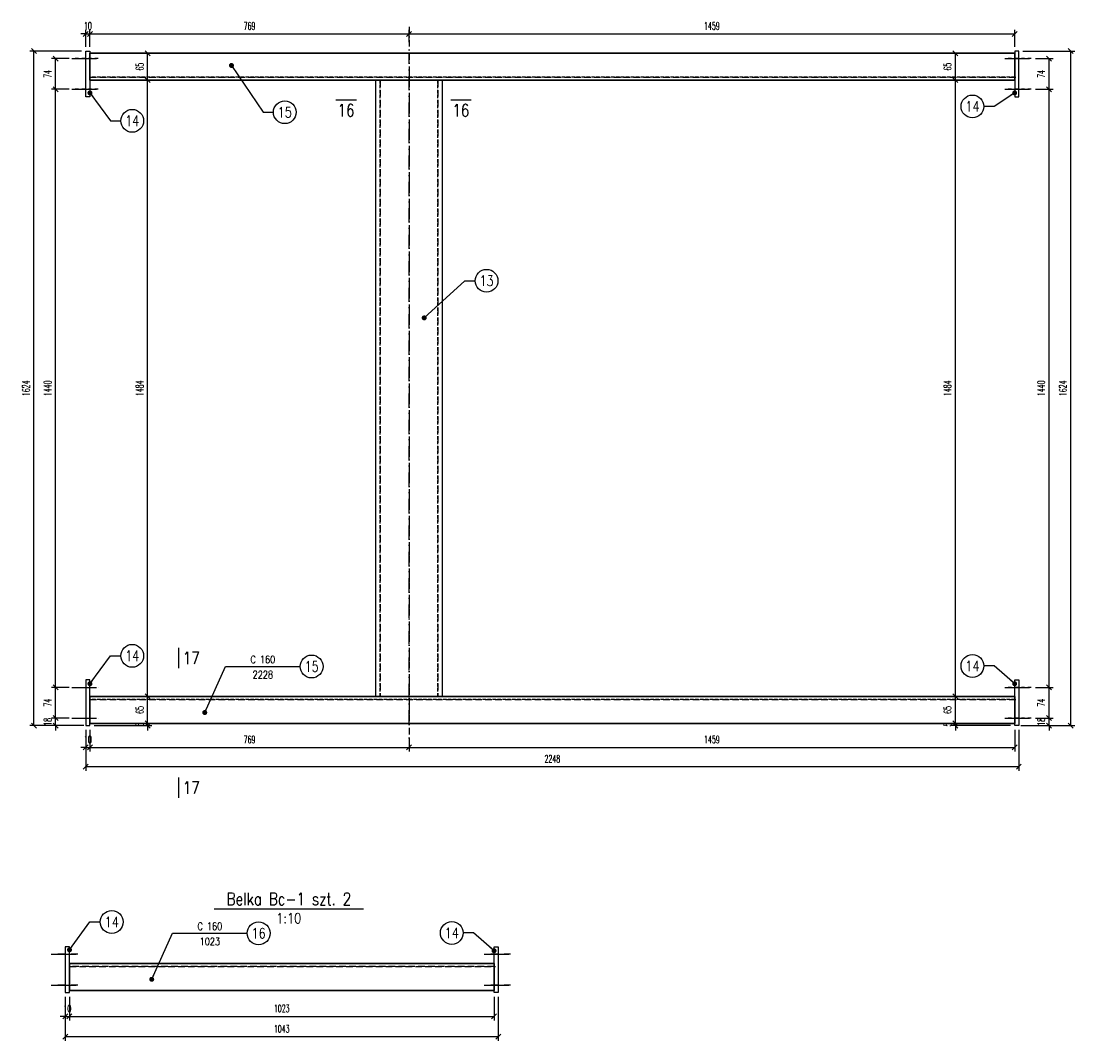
# Model space of a CAD drawing. Header units: millimetres. Extents: x -228255 to 14536, y -140109 to 119945.
# Tile 58 of 123: x -180267 to -177728, y 59035 to 61490. Entities that reach past the tile are written whole.
import ezdxf
from ezdxf.enums import TextEntityAlignment as Align

# ---------------------------------------------------------------- set-up
doc = ezdxf.new("R2010")
doc.units = ezdxf.units.MM
doc.header["$LTSCALE"] = 2.5
for name, pattern in [('DASHDOT', [25.4, 12.7, -6.35, 0, -6.35]), ('DASHDOT2', [12.7, 6.35, -3.175, 0, -3.175]), ('DASHED2', [9.525, 6.35, -3.175])]:
    doc.linetypes.add(name, pattern=pattern)
for name, color, linetype in [('Gruba', 6, 'Continuous'), ('Layer3', 9, 'Continuous'), ('Opisy_stal', 7, 'Continuous'), ('Osie', 134, 'DASHDOT'), ('Osie_laczniki', 157, 'DASHDOT2'), ('stal', 4, 'Continuous'), ('Stal_nw', 181, 'DASHED2'), ('Wymiary', 86, 'Continuous')]:
    doc.layers.add(name, color=color, linetype=linetype)
doc.styles.get("Standard").update_dxf_attribs({"font": 'romans.shx', "width": 0.65})
doc.styles.add('style1', font='romand.shx', dxfattribs={"width": 0.8})
doc.styles.add('style3', font='romans.shx', dxfattribs={"width": 0.5})
doc.dimstyles.new('Skala_10', dxfattribs={"dimtxt": 18, "dimasz": 12, "dimexe": 10, "dimexo": 10, "dimgap": 10, "dimtad": 1, "dimdec": 0, "dimdsep": 46, "dimtxsty": 'style3', "dimblk": 'OBLIQUE', "dimcen": 0, "dimdle": 1, "dimclrd": 256, "dimclre": 256, "dimclrt": 31, "dimadec": 1, "dimazin": 0, "dimtfac": 1, "dimtdec": 0, "dimtix": 1, "dimtmove": 2, "dimatfit": 0, "dimldrblk": 'DOT', "dimfxl": 1, "dimtolj": 1, "dimtzin": 0, "dimlwd": -1, "dimlwe": -1, "dimarcsym": 0})
doc.dimstyles.new('Skala_10$7', dxfattribs={"dimscale": 0, "dimtxt": 18, "dimasz": 12, "dimexe": 10, "dimexo": 15, "dimgap": 5, "dimtad": 1, "dimdec": 0, "dimrnd": 0.5, "dimzin": 9, "dimdsep": 46, "dimtxsty": 'Standard', "dimblk1": 'OBLIQUE', "dimblk2": 'OBLIQUE', "dimsah": 1, "dimcen": 10, "dimdle": 10, "dimclrt": 31, "dimadec": 0, "dimazin": 0, "dimtfac": 1, "dimtdec": 0, "dimtmove": 2, "dimatfit": 3, "dimldrblk": 'DOT', "dimfxl": 1, "dimtolj": 1, "dimtzin": 9, "dimarcsym": 0})

# ---------------------------------------------------------------- blocks, each defined once
blk = doc.blocks.new('_Oblique')
at = {"color": 0, "linetype": 'ByBlock', "lineweight": -2}
blk.add_line((-0.5, -0.5), (0.5, 0.5), dxfattribs=at)
blk = doc.blocks.new('*D811')
at = {"layer": 'Defpoints', "color": 0, "ltscale": 0.5, "transparency": 16777216}
for p in [(-180111, 59794.2), (-180101, 59794.2), (-180101, 59741.5)]:
    blk.add_point(p, dxfattribs=at)
at = {"layer": 'Wymiary', "ltscale": 0.5, "transparency": 16777216}
for p, q in [((-180111, 59784.2), (-180111, 59731.5)), ((-180101, 59784.2), (-180101, 59731.5)), ((-180111, 59741.5), (-180123, 59741.5)), ((-180111, 59741.5), (-180101, 59741.5)), ((-180101, 59741.5), (-180089, 59741.5))]:
    blk.add_line(p, q, dxfattribs=at)
at = {"layer": 'Wymiary', "ltscale": 0.5, "transparency": 16777216, "xscale": 12, "yscale": 12, "zscale": 12}
blk.add_blockref('_Oblique', (-180111, 59741.5), dxfattribs=at)
at = {"layer": 'Wymiary', "ltscale": 0.5, "transparency": 16777216, "xscale": 12, "yscale": 12, "zscale": 12, "rotation": 180}
blk.add_blockref('_Oblique', (-180101, 59741.5), dxfattribs=at)
at = {"layer": 'Wymiary', "color": 31, "ltscale": 0.5, "transparency": 16777216, "insert": (-180106, 59760.5), "char_height": 18, "attachment_point": 5, "style": 'style3'}
blk.add_mtext('\\A1;10', dxfattribs=at)
blk = doc.blocks.new('_Dot')
at = {"color": 0, "linetype": 'ByBlock', "lineweight": -2}
blk.add_line((-0.5, 0), (-1, 0), dxfattribs=at)
at = {"color": 0, "linetype": 'ByBlock', "const_width": 0.5}
blk.add_lwpolyline([(-0.25, 0, 1), (0.25, 0, 1)], format="xyb", close=True, dxfattribs=at)
blk = doc.blocks.new('*D812')
at = {"layer": 'Defpoints', "color": 0, "ltscale": 0.5, "transparency": 16777216}
for p in [(-180101, 59794.2), (-179332, 59773.7), (-179332, 59741.5)]:
    blk.add_point(p, dxfattribs=at)
at = {"layer": 'Wymiary', "ltscale": 0.5, "transparency": 16777216}
for p, q in [((-180101, 59784.2), (-180101, 59731.5)), ((-179332, 59763.7), (-179332, 59731.5)), ((-180102, 59741.5), (-179331, 59741.5))]:
    blk.add_line(p, q, dxfattribs=at)
at = {"layer": 'Wymiary', "ltscale": 0.5, "transparency": 16777216, "xscale": 12, "yscale": 12, "zscale": 12, "rotation": 180}
blk.add_blockref('_Oblique', (-180101, 59741.5), dxfattribs=at)
at = {"layer": 'Wymiary', "ltscale": 0.5, "transparency": 16777216, "xscale": 12, "yscale": 12, "zscale": 12}
blk.add_blockref('_Oblique', (-179332, 59741.5), dxfattribs=at)
at = {"layer": 'Wymiary', "color": 31, "ltscale": 0.5, "transparency": 16777216, "insert": (-179716.5, 59760.5), "char_height": 18, "attachment_point": 5, "style": 'style3'}
blk.add_mtext('\\A1;769', dxfattribs=at)
blk = doc.blocks.new('*D813')
at = {"layer": 'Defpoints', "color": 0, "ltscale": 0.5, "transparency": 16777216}
for p in [(-179332, 59773.7), (-177873, 59794.2), (-177873, 59741.5)]:
    blk.add_point(p, dxfattribs=at)
at = {"layer": 'Wymiary', "ltscale": 0.5, "transparency": 16777216}
for p, q in [((-177873, 59784.2), (-177873, 59731.5)), ((-179332, 59763.7), (-179332, 59731.5)), ((-179333, 59741.5), (-177872, 59741.5))]:
    blk.add_line(p, q, dxfattribs=at)
at = {"layer": 'Wymiary', "ltscale": 0.5, "transparency": 16777216, "xscale": 12, "yscale": 12, "zscale": 12, "rotation": 180}
blk.add_blockref('_Oblique', (-179332, 59741.5), dxfattribs=at)
at = {"layer": 'Wymiary', "ltscale": 0.5, "transparency": 16777216, "xscale": 12, "yscale": 12, "zscale": 12}
blk.add_blockref('_Oblique', (-177873, 59741.5), dxfattribs=at)
at = {"layer": 'Wymiary', "color": 31, "ltscale": 0.5, "transparency": 16777216, "insert": (-178602.5, 59760.5), "char_height": 18, "attachment_point": 5, "style": 'style3'}
blk.add_mtext('\\A1;1459', dxfattribs=at)
blk = doc.blocks.new('*D814')
at = {"layer": 'Defpoints', "color": 0, "ltscale": 0.5, "transparency": 16777216}
for p in [(-180111, 59794.2), (-177863, 59794.2), (-180111, 59695.2)]:
    blk.add_point(p, dxfattribs=at)
at = {"layer": 'Wymiary', "ltscale": 0.5, "transparency": 16777216}
for p, q in [((-180111, 59784.2), (-180111, 59685.2)), ((-177863, 59784.2), (-177863, 59685.2)), ((-177862, 59695.2), (-180112, 59695.2))]:
    blk.add_line(p, q, dxfattribs=at)
at = {"layer": 'Wymiary', "ltscale": 0.5, "transparency": 16777216, "xscale": 12, "yscale": 12, "zscale": 12, "rotation": 180}
blk.add_blockref('_Oblique', (-180111, 59695.2), dxfattribs=at)
at = {"layer": 'Wymiary', "ltscale": 0.5, "transparency": 16777216, "xscale": 12, "yscale": 12, "zscale": 12}
blk.add_blockref('_Oblique', (-177863, 59695.2), dxfattribs=at)
at = {"layer": 'Wymiary', "color": 31, "ltscale": 0.5, "transparency": 16777216, "insert": (-178987, 59714.2), "char_height": 18, "attachment_point": 5, "style": 'style3'}
blk.add_mtext('\\A1;2248', dxfattribs=at)
blk = doc.blocks.new('*D815')
at = {"layer": 'Defpoints', "color": 0, "ltscale": 0.5, "transparency": 16777216}
for p in [(-180101, 61459.7), (-180111, 61418.2), (-180101, 61418.2)]:
    blk.add_point(p, dxfattribs=at)
at = {"layer": 'Wymiary', "ltscale": 0.5, "transparency": 16777216}
for p, q in [((-180111, 61459.7), (-180123, 61459.7)), ((-180111, 61428.2), (-180111, 61469.7)), ((-180111, 61459.7), (-180101, 61459.7)), ((-180101, 61428.2), (-180101, 61469.7)), ((-180101, 61459.7), (-180089, 61459.7))]:
    blk.add_line(p, q, dxfattribs=at)
at = {"layer": 'Wymiary', "ltscale": 0.5, "transparency": 16777216, "xscale": 12, "yscale": 12, "zscale": 12}
blk.add_blockref('_Oblique', (-180111, 61459.7), dxfattribs=at)
at = {"layer": 'Wymiary', "ltscale": 0.5, "transparency": 16777216, "xscale": 12, "yscale": 12, "zscale": 12, "rotation": 180}
blk.add_blockref('_Oblique', (-180101, 61459.7), dxfattribs=at)
at = {"layer": 'Wymiary', "color": 31, "ltscale": 0.5, "transparency": 16777216, "insert": (-180106, 61478.7), "char_height": 18, "attachment_point": 5, "style": 'style3'}
blk.add_mtext('\\A1;10', dxfattribs=at)
blk = doc.blocks.new('*D816')
at = {"layer": 'Defpoints', "color": 0, "ltscale": 0.5, "transparency": 16777216}
for p in [(-179332, 61459.7), (-179332, 61430), (-180101, 61418.2)]:
    blk.add_point(p, dxfattribs=at)
at = {"layer": 'Wymiary', "ltscale": 0.5, "transparency": 16777216}
for p, q in [((-180102, 61459.7), (-179331, 61459.7)), ((-180101, 61428.2), (-180101, 61469.7)), ((-179332, 61440), (-179332, 61469.7))]:
    blk.add_line(p, q, dxfattribs=at)
at = {"layer": 'Wymiary', "ltscale": 0.5, "transparency": 16777216, "xscale": 12, "yscale": 12, "zscale": 12, "rotation": 180}
blk.add_blockref('_Oblique', (-180101, 61459.7), dxfattribs=at)
at = {"layer": 'Wymiary', "ltscale": 0.5, "transparency": 16777216, "xscale": 12, "yscale": 12, "zscale": 12}
blk.add_blockref('_Oblique', (-179332, 61459.7), dxfattribs=at)
at = {"layer": 'Wymiary', "color": 31, "ltscale": 0.5, "transparency": 16777216, "insert": (-179716.5, 61478.7), "char_height": 18, "attachment_point": 5, "style": 'style3'}
blk.add_mtext('\\A1;769', dxfattribs=at)
blk = doc.blocks.new('*D817')
at = {"layer": 'Defpoints', "color": 0, "ltscale": 0.5, "transparency": 16777216}
for p in [(-177873, 61459.7), (-179332, 61430), (-177873, 61418.2)]:
    blk.add_point(p, dxfattribs=at)
at = {"layer": 'Wymiary', "ltscale": 0.5, "transparency": 16777216}
for p, q in [((-179333, 61459.7), (-177872, 61459.7)), ((-179332, 61440), (-179332, 61469.7)), ((-177873, 61428.2), (-177873, 61469.7))]:
    blk.add_line(p, q, dxfattribs=at)
at = {"layer": 'Wymiary', "ltscale": 0.5, "transparency": 16777216, "xscale": 12, "yscale": 12, "zscale": 12, "rotation": 180}
blk.add_blockref('_Oblique', (-179332, 61459.7), dxfattribs=at)
at = {"layer": 'Wymiary', "ltscale": 0.5, "transparency": 16777216, "xscale": 12, "yscale": 12, "zscale": 12}
blk.add_blockref('_Oblique', (-177873, 61459.7), dxfattribs=at)
at = {"layer": 'Wymiary', "color": 31, "ltscale": 0.5, "transparency": 16777216, "insert": (-178602.5, 61478.7), "char_height": 18, "attachment_point": 5, "style": 'style3'}
blk.add_mtext('\\A1;1459', dxfattribs=at)
blk = doc.blocks.new('*D818')
at = {"layer": 'Defpoints', "color": 0, "ltscale": 0.5, "transparency": 16777216}
for p in [(-180236.1, 61418.2), (-180111, 61418.2), (-180111, 59794.2)]:
    blk.add_point(p, dxfattribs=at)
at = {"layer": 'Wymiary', "ltscale": 0.5, "transparency": 16777216}
for p, q in [((-180121, 61418.2), (-180246.1, 61418.2)), ((-180236.1, 59793.2), (-180236.1, 61419.2)), ((-180121, 59794.2), (-180246.1, 59794.2))]:
    blk.add_line(p, q, dxfattribs=at)
at = {"layer": 'Wymiary', "ltscale": 0.5, "transparency": 16777216, "xscale": 12, "yscale": 12, "zscale": 12}
for p, rotation in [((-180236.1, 61418.2), 90), ((-180236.1, 59794.2), 270)]:
    blk.add_blockref('_Oblique', p, dxfattribs=dict(at, rotation=rotation))
at = {"layer": 'Wymiary', "color": 31, "ltscale": 0.5, "transparency": 16777216, "insert": (-180255.1, 60606.2), "char_height": 18, "attachment_point": 5, "rotation": 90, "style": 'style3'}
blk.add_mtext('\\A1;1624', dxfattribs=at)
blk = doc.blocks.new('*D819')
at = {"layer": 'Defpoints', "color": 0, "ltscale": 0.5, "transparency": 16777216}
for p in [(-180183.9, 59812.2), (-180141, 59812.2), (-180106, 59794.2)]:
    blk.add_point(p, dxfattribs=at)
at = {"layer": 'Wymiary', "ltscale": 0.5, "transparency": 16777216}
for p, q in [((-180183.9, 59812.2), (-180183.9, 59824.2)), ((-180151, 59812.2), (-180193.9, 59812.2)), ((-180183.9, 59794.2), (-180183.9, 59812.2)), ((-180116, 59794.2), (-180193.9, 59794.2)), ((-180183.9, 59794.2), (-180183.9, 59782.2))]:
    blk.add_line(p, q, dxfattribs=at)
at = {"layer": 'Wymiary', "ltscale": 0.5, "transparency": 16777216, "xscale": 12, "yscale": 12, "zscale": 12}
for p, rotation in [((-180183.9, 59812.2), 270), ((-180183.9, 59794.2), 90)]:
    blk.add_blockref('_Oblique', p, dxfattribs=dict(at, rotation=rotation))
at = {"layer": 'Wymiary', "color": 31, "ltscale": 0.5, "transparency": 16777216, "insert": (-180202.9, 59803.2), "char_height": 18, "attachment_point": 5, "rotation": 90, "style": 'style3'}
blk.add_mtext('\\A1;18', dxfattribs=at)
blk = doc.blocks.new('*D820')
at = {"layer": 'Defpoints', "color": 0, "ltscale": 0.5, "transparency": 16777216}
for p in [(-180183.9, 59886.2), (-180141, 59886.2), (-180141, 59812.2)]:
    blk.add_point(p, dxfattribs=at)
at = {"layer": 'Wymiary', "ltscale": 0.5, "transparency": 16777216}
for p, q in [((-180151, 59886.2), (-180193.9, 59886.2)), ((-180183.9, 59811.2), (-180183.9, 59887.2)), ((-180151, 59812.2), (-180193.9, 59812.2))]:
    blk.add_line(p, q, dxfattribs=at)
at = {"layer": 'Wymiary', "ltscale": 0.5, "transparency": 16777216, "xscale": 12, "yscale": 12, "zscale": 12}
for p, rotation in [((-180183.9, 59886.2), 90), ((-180183.9, 59812.2), 270)]:
    blk.add_blockref('_Oblique', p, dxfattribs=dict(at, rotation=rotation))
at = {"layer": 'Wymiary', "color": 31, "ltscale": 0.5, "transparency": 16777216, "insert": (-180202.9, 59849.2), "char_height": 18, "attachment_point": 5, "rotation": 90, "style": 'style3'}
blk.add_mtext('\\A1;74', dxfattribs=at)
blk = doc.blocks.new('*D821')
at = {"layer": 'Defpoints', "color": 0, "ltscale": 0.5, "transparency": 16777216}
for p in [(-180183.9, 61326.2), (-180141, 61326.2), (-180141, 59886.2)]:
    blk.add_point(p, dxfattribs=at)
at = {"layer": 'Wymiary', "ltscale": 0.5, "transparency": 16777216}
for p, q in [((-180151, 61326.2), (-180193.9, 61326.2)), ((-180183.9, 59885.2), (-180183.9, 61327.2)), ((-180151, 59886.2), (-180193.9, 59886.2))]:
    blk.add_line(p, q, dxfattribs=at)
at = {"layer": 'Wymiary', "ltscale": 0.5, "transparency": 16777216, "xscale": 12, "yscale": 12, "zscale": 12}
for p, rotation in [((-180183.9, 61326.2), 90), ((-180183.9, 59886.2), 270)]:
    blk.add_blockref('_Oblique', p, dxfattribs=dict(at, rotation=rotation))
at = {"layer": 'Wymiary', "color": 31, "ltscale": 0.5, "transparency": 16777216, "insert": (-180202.9, 60606.2), "char_height": 18, "attachment_point": 5, "rotation": 90, "style": 'style3'}
blk.add_mtext('\\A1;1440', dxfattribs=at)
blk = doc.blocks.new('*D822')
at = {"layer": 'Defpoints', "color": 0, "ltscale": 0.5, "transparency": 16777216}
for p in [(-180183.9, 61400.2), (-180141, 61400.2), (-180141, 61326.2)]:
    blk.add_point(p, dxfattribs=at)
at = {"layer": 'Wymiary', "ltscale": 0.5, "transparency": 16777216}
for p, q in [((-180151, 61400.2), (-180193.9, 61400.2)), ((-180183.9, 61325.2), (-180183.9, 61401.2)), ((-180151, 61326.2), (-180193.9, 61326.2))]:
    blk.add_line(p, q, dxfattribs=at)
at = {"layer": 'Wymiary', "ltscale": 0.5, "transparency": 16777216, "xscale": 12, "yscale": 12, "zscale": 12}
for p, rotation in [((-180183.9, 61400.2), 90), ((-180183.9, 61326.2), 270)]:
    blk.add_blockref('_Oblique', p, dxfattribs=dict(at, rotation=rotation))
at = {"layer": 'Wymiary', "color": 31, "ltscale": 0.5, "transparency": 16777216, "insert": (-180202.9, 61363.2), "char_height": 18, "attachment_point": 5, "rotation": 90, "style": 'style3'}
blk.add_mtext('\\A1;74', dxfattribs=at)
blk = doc.blocks.new('*D823')
at = {"layer": 'Defpoints', "color": 0, "ltscale": 0.5, "transparency": 16777216}
for p in [(-179967.2, 59799.2), (-179962.2, 59799.2), (-180101, 59794.2)]:
    blk.add_point(p, dxfattribs=at)
at = {"layer": 'Wymiary', "ltscale": 0.5, "transparency": 16777216}
for p, q in [((-179962.2, 59799.2), (-179962.2, 59811.2)), ((-179962.2, 59794.2), (-179962.2, 59799.2)), ((-179957.2, 59799.2), (-179952.2, 59799.2)), ((-180091, 59794.2), (-179952.2, 59794.2)), ((-179962.2, 59794.2), (-179962.2, 59782.2))]:
    blk.add_line(p, q, dxfattribs=at)
at = {"layer": 'Wymiary', "ltscale": 0.5, "transparency": 16777216, "xscale": 12, "yscale": 12, "zscale": 12}
for p, rotation in [((-179962.2, 59799.2), 270), ((-179962.2, 59794.2), 90)]:
    blk.add_blockref('_Oblique', p, dxfattribs=dict(at, rotation=rotation))
at = {"layer": 'Wymiary', "color": 31, "ltscale": 0.5, "transparency": 16777216, "insert": (-179981.2, 59796.7), "char_height": 18, "attachment_point": 5, "rotation": 90, "style": 'style3'}
blk.add_mtext('\\A1;5', dxfattribs=at)
blk = doc.blocks.new('*D824')
at = {"layer": 'Defpoints', "color": 0, "ltscale": 0.5, "transparency": 16777216}
for p in [(-179962.2, 59864.2), (-179962.2, 59864.2), (-179967.2, 59799.2)]:
    blk.add_point(p, dxfattribs=at)
at = {"layer": 'Wymiary', "ltscale": 0.5, "transparency": 16777216}
for p, q in [((-179962.2, 59798.2), (-179962.2, 59865.2)), ((-179957.2, 59799.2), (-179952.2, 59799.2))]:
    blk.add_line(p, q, dxfattribs=at)
at = {"layer": 'Wymiary', "ltscale": 0.5, "transparency": 16777216, "xscale": 12, "yscale": 12, "zscale": 12}
for p, rotation in [((-179962.2, 59864.2), 90), ((-179962.2, 59799.2), 270)]:
    blk.add_blockref('_Oblique', p, dxfattribs=dict(at, rotation=rotation))
at = {"layer": 'Wymiary', "color": 31, "ltscale": 0.5, "transparency": 16777216, "insert": (-179981.2, 59831.7), "char_height": 18, "attachment_point": 5, "rotation": 90, "style": 'style3'}
blk.add_mtext('\\A1;65', dxfattribs=at)
blk = doc.blocks.new('*D825')
at = {"layer": 'Defpoints', "color": 0, "ltscale": 0.5, "transparency": 16777216}
for p in [(-179973, 61348.2), (-179962.2, 61348.2), (-179962.2, 59864.2)]:
    blk.add_point(p, dxfattribs=at)
at = {"layer": 'Wymiary', "ltscale": 0.5, "transparency": 16777216}
for p, q in [((-179963, 61348.2), (-179952.2, 61348.2)), ((-179962.2, 59863.2), (-179962.2, 61349.2))]:
    blk.add_line(p, q, dxfattribs=at)
at = {"layer": 'Wymiary', "ltscale": 0.5, "transparency": 16777216, "xscale": 12, "yscale": 12, "zscale": 12}
for p, rotation in [((-179962.2, 61348.2), 90), ((-179962.2, 59864.2), 270)]:
    blk.add_blockref('_Oblique', p, dxfattribs=dict(at, rotation=rotation))
at = {"layer": 'Wymiary', "color": 31, "ltscale": 0.5, "transparency": 16777216, "insert": (-179981.2, 60606.2), "char_height": 18, "attachment_point": 5, "rotation": 90, "style": 'style3'}
blk.add_mtext('\\A1;1484', dxfattribs=at)
blk = doc.blocks.new('*D826')
at = {"layer": 'Defpoints', "color": 0, "ltscale": 0.5, "transparency": 16777216}
for p in [(-179978.8, 61413.2), (-179962.2, 61413.2), (-179973, 61348.2)]:
    blk.add_point(p, dxfattribs=at)
at = {"layer": 'Wymiary', "ltscale": 0.5, "transparency": 16777216}
for p, q in [((-179968.8, 61413.2), (-179952.2, 61413.2)), ((-179962.2, 61347.2), (-179962.2, 61414.2)), ((-179963, 61348.2), (-179952.2, 61348.2))]:
    blk.add_line(p, q, dxfattribs=at)
at = {"layer": 'Wymiary', "ltscale": 0.5, "transparency": 16777216, "xscale": 12, "yscale": 12, "zscale": 12}
for p, rotation in [((-179962.2, 61413.2), 90), ((-179962.2, 61348.2), 270)]:
    blk.add_blockref('_Oblique', p, dxfattribs=dict(at, rotation=rotation))
at = {"layer": 'Wymiary', "color": 31, "ltscale": 0.5, "transparency": 16777216, "insert": (-179981.2, 61380.7), "char_height": 18, "attachment_point": 5, "rotation": 90, "style": 'style3'}
blk.add_mtext('\\A1;65', dxfattribs=at)
blk = doc.blocks.new('*D827')
at = {"layer": 'Defpoints', "color": 0, "ltscale": 0.5, "transparency": 16777216}
for p in [(-177863, 61418.2), (-177737.8, 61418.2), (-177863, 59794.2)]:
    blk.add_point(p, dxfattribs=at)
at = {"layer": 'Wymiary', "ltscale": 0.5, "transparency": 16777216}
for p, q in [((-177853, 61418.2), (-177727.8, 61418.2)), ((-177737.8, 59793.2), (-177737.8, 61419.2)), ((-177853, 59794.2), (-177727.8, 59794.2))]:
    blk.add_line(p, q, dxfattribs=at)
at = {"layer": 'Wymiary', "ltscale": 0.5, "transparency": 16777216, "xscale": 12, "yscale": 12, "zscale": 12}
for p, rotation in [((-177737.8, 61418.2), 90), ((-177737.8, 59794.2), 270)]:
    blk.add_blockref('_Oblique', p, dxfattribs=dict(at, rotation=rotation))
at = {"layer": 'Wymiary', "color": 31, "ltscale": 0.5, "transparency": 16777216, "insert": (-177756.8, 60606.2), "char_height": 18, "attachment_point": 5, "rotation": 90, "style": 'style3'}
blk.add_mtext('\\A1;1624', dxfattribs=at)
blk = doc.blocks.new('*D828')
at = {"layer": 'Defpoints', "color": 0, "ltscale": 0.5, "transparency": 16777216}
for p in [(-177833, 59812.2), (-177790.1, 59812.2), (-177868, 59794.2)]:
    blk.add_point(p, dxfattribs=at)
at = {"layer": 'Wymiary', "ltscale": 0.5, "transparency": 16777216}
for p, q in [((-177790.1, 59812.2), (-177790.1, 59824.2)), ((-177823, 59812.2), (-177780.1, 59812.2)), ((-177790.1, 59794.2), (-177790.1, 59812.2)), ((-177858, 59794.2), (-177780.1, 59794.2)), ((-177790.1, 59794.2), (-177790.1, 59782.2))]:
    blk.add_line(p, q, dxfattribs=at)
at = {"layer": 'Wymiary', "ltscale": 0.5, "transparency": 16777216, "xscale": 12, "yscale": 12, "zscale": 12}
for p, rotation in [((-177790.1, 59812.2), 270), ((-177790.1, 59794.2), 90)]:
    blk.add_blockref('_Oblique', p, dxfattribs=dict(at, rotation=rotation))
at = {"layer": 'Wymiary', "color": 31, "ltscale": 0.5, "transparency": 16777216, "insert": (-177809.1, 59803.2), "char_height": 18, "attachment_point": 5, "rotation": 90, "style": 'style3'}
blk.add_mtext('\\A1;18', dxfattribs=at)
blk = doc.blocks.new('*D829')
at = {"layer": 'Defpoints', "color": 0, "ltscale": 0.5, "transparency": 16777216}
for p in [(-177833, 59886.2), (-177790.1, 59886.2), (-177833, 59812.2)]:
    blk.add_point(p, dxfattribs=at)
at = {"layer": 'Wymiary', "ltscale": 0.5, "transparency": 16777216}
for p, q in [((-177823, 59886.2), (-177780.1, 59886.2)), ((-177790.1, 59811.2), (-177790.1, 59887.2)), ((-177823, 59812.2), (-177780.1, 59812.2))]:
    blk.add_line(p, q, dxfattribs=at)
at = {"layer": 'Wymiary', "ltscale": 0.5, "transparency": 16777216, "xscale": 12, "yscale": 12, "zscale": 12}
for p, rotation in [((-177790.1, 59886.2), 90), ((-177790.1, 59812.2), 270)]:
    blk.add_blockref('_Oblique', p, dxfattribs=dict(at, rotation=rotation))
at = {"layer": 'Wymiary', "color": 31, "ltscale": 0.5, "transparency": 16777216, "insert": (-177809.1, 59849.2), "char_height": 18, "attachment_point": 5, "rotation": 90, "style": 'style3'}
blk.add_mtext('\\A1;74', dxfattribs=at)
blk = doc.blocks.new('*D830')
at = {"layer": 'Defpoints', "color": 0, "ltscale": 0.5, "transparency": 16777216}
for p in [(-177833, 61326.2), (-177790.1, 61326.2), (-177833, 59886.2)]:
    blk.add_point(p, dxfattribs=at)
at = {"layer": 'Wymiary', "ltscale": 0.5, "transparency": 16777216}
for p, q in [((-177823, 61326.2), (-177780.1, 61326.2)), ((-177790.1, 59885.2), (-177790.1, 61327.2)), ((-177823, 59886.2), (-177780.1, 59886.2))]:
    blk.add_line(p, q, dxfattribs=at)
at = {"layer": 'Wymiary', "ltscale": 0.5, "transparency": 16777216, "xscale": 12, "yscale": 12, "zscale": 12}
for p, rotation in [((-177790.1, 61326.2), 90), ((-177790.1, 59886.2), 270)]:
    blk.add_blockref('_Oblique', p, dxfattribs=dict(at, rotation=rotation))
at = {"layer": 'Wymiary', "color": 31, "ltscale": 0.5, "transparency": 16777216, "insert": (-177809.1, 60606.2), "char_height": 18, "attachment_point": 5, "rotation": 90, "style": 'style3'}
blk.add_mtext('\\A1;1440', dxfattribs=at)
blk = doc.blocks.new('*D831')
at = {"layer": 'Defpoints', "color": 0, "ltscale": 0.5, "transparency": 16777216}
for p in [(-177833, 61400.2), (-177790.1, 61400.2), (-177833, 61326.2)]:
    blk.add_point(p, dxfattribs=at)
at = {"layer": 'Wymiary', "ltscale": 0.5, "transparency": 16777216}
for p, q in [((-177823, 61400.2), (-177780.1, 61400.2)), ((-177790.1, 61325.2), (-177790.1, 61401.2)), ((-177823, 61326.2), (-177780.1, 61326.2))]:
    blk.add_line(p, q, dxfattribs=at)
at = {"layer": 'Wymiary', "ltscale": 0.5, "transparency": 16777216, "xscale": 12, "yscale": 12, "zscale": 12}
for p, rotation in [((-177790.1, 61400.2), 90), ((-177790.1, 61326.2), 270)]:
    blk.add_blockref('_Oblique', p, dxfattribs=dict(at, rotation=rotation))
at = {"layer": 'Wymiary', "color": 31, "ltscale": 0.5, "transparency": 16777216, "insert": (-177809.1, 61363.2), "char_height": 18, "attachment_point": 5, "rotation": 90, "style": 'style3'}
blk.add_mtext('\\A1;74', dxfattribs=at)
blk = doc.blocks.new('*D832')
at = {"layer": 'Defpoints', "color": 0, "ltscale": 0.5, "transparency": 16777216}
for p in [(-178015.7, 59799.2), (-178010.6, 59799.2), (-177873, 59794.2)]:
    blk.add_point(p, dxfattribs=at)
at = {"layer": 'Wymiary', "ltscale": 0.5, "transparency": 16777216}
for p, q in [((-178020.6, 59799.2), (-178025.7, 59799.2)), ((-178015.7, 59799.2), (-178015.7, 59811.2)), ((-178015.7, 59794.2), (-178015.7, 59799.2)), ((-177883, 59794.2), (-178025.7, 59794.2)), ((-178015.7, 59794.2), (-178015.7, 59782.2))]:
    blk.add_line(p, q, dxfattribs=at)
at = {"layer": 'Wymiary', "ltscale": 0.5, "transparency": 16777216, "xscale": 12, "yscale": 12, "zscale": 12}
for p, rotation in [((-178015.7, 59799.2), 270), ((-178015.7, 59794.2), 90)]:
    blk.add_blockref('_Oblique', p, dxfattribs=dict(at, rotation=rotation))
at = {"layer": 'Wymiary', "color": 31, "ltscale": 0.5, "transparency": 16777216, "insert": (-178034.7, 59796.7), "char_height": 18, "attachment_point": 5, "rotation": 90, "style": 'style3'}
blk.add_mtext('\\A1;5', dxfattribs=at)
blk = doc.blocks.new('*D833')
at = {"layer": 'Defpoints', "color": 0, "ltscale": 0.5, "transparency": 16777216}
for p in [(-178015.7, 59864.2), (-178015.7, 59864.2), (-178010.6, 59799.2)]:
    blk.add_point(p, dxfattribs=at)
at = {"layer": 'Wymiary', "ltscale": 0.5, "transparency": 16777216}
for p, q in [((-178015.7, 59798.2), (-178015.7, 59865.2)), ((-178020.6, 59799.2), (-178025.7, 59799.2))]:
    blk.add_line(p, q, dxfattribs=at)
at = {"layer": 'Wymiary', "ltscale": 0.5, "transparency": 16777216, "xscale": 12, "yscale": 12, "zscale": 12}
for p, rotation in [((-178015.7, 59864.2), 90), ((-178015.7, 59799.2), 270)]:
    blk.add_blockref('_Oblique', p, dxfattribs=dict(at, rotation=rotation))
at = {"layer": 'Wymiary', "color": 31, "ltscale": 0.5, "transparency": 16777216, "insert": (-178034.7, 59831.7), "char_height": 18, "attachment_point": 5, "rotation": 90, "style": 'style3'}
blk.add_mtext('\\A1;65', dxfattribs=at)
blk = doc.blocks.new('*D834')
at = {"layer": 'Defpoints', "color": 0, "ltscale": 0.5, "transparency": 16777216}
for p in [(-178015.7, 61348.2), (-178004.8, 61348.2), (-178015.7, 59864.2)]:
    blk.add_point(p, dxfattribs=at)
at = {"layer": 'Wymiary', "ltscale": 0.5, "transparency": 16777216}
for p, q in [((-178014.8, 61348.2), (-178025.7, 61348.2)), ((-178015.7, 59863.2), (-178015.7, 61349.2))]:
    blk.add_line(p, q, dxfattribs=at)
at = {"layer": 'Wymiary', "ltscale": 0.5, "transparency": 16777216, "xscale": 12, "yscale": 12, "zscale": 12}
for p, rotation in [((-178015.7, 61348.2), 90), ((-178015.7, 59864.2), 270)]:
    blk.add_blockref('_Oblique', p, dxfattribs=dict(at, rotation=rotation))
at = {"layer": 'Wymiary', "color": 31, "ltscale": 0.5, "transparency": 16777216, "insert": (-178034.7, 60606.2), "char_height": 18, "attachment_point": 5, "rotation": 90, "style": 'style3'}
blk.add_mtext('\\A1;1484', dxfattribs=at)
blk = doc.blocks.new('*D835')
at = {"layer": 'Defpoints', "color": 0, "ltscale": 0.5, "transparency": 16777216}
for p in [(-178015.7, 61413.2), (-178004.8, 61413.2), (-178004.8, 61348.2)]:
    blk.add_point(p, dxfattribs=at)
at = {"layer": 'Wymiary', "ltscale": 0.5, "transparency": 16777216}
for p, q in [((-178014.8, 61413.2), (-178025.7, 61413.2)), ((-178015.7, 61347.2), (-178015.7, 61414.2)), ((-178014.8, 61348.2), (-178025.7, 61348.2))]:
    blk.add_line(p, q, dxfattribs=at)
at = {"layer": 'Wymiary', "ltscale": 0.5, "transparency": 16777216, "xscale": 12, "yscale": 12, "zscale": 12}
for p, rotation in [((-178015.7, 61413.2), 90), ((-178015.7, 61348.2), 270)]:
    blk.add_blockref('_Oblique', p, dxfattribs=dict(at, rotation=rotation))
at = {"layer": 'Wymiary', "color": 31, "ltscale": 0.5, "transparency": 16777216, "insert": (-178034.7, 61380.7), "char_height": 18, "attachment_point": 5, "rotation": 90, "style": 'style3'}
blk.add_mtext('\\A1;65', dxfattribs=at)
blk = doc.blocks.new('Op_el_prawy')
at = {"color": 7}
blk.add_line((0, 0), (180, 0), dxfattribs=at)
blk.add_circle((207.5, 0), 27.5, dxfattribs=at)
at = {"color": 31, "width": 0.8}
for tag, p in [('ZK_120X120X5', (90, 7.803)), ('1000', (90, -28.62))]:
    blk.add_attdef(tag, text='', height=18, dxfattribs=at).set_placement(p, align=Align.CENTER)
blk.add_attdef('22', text='', height=25, dxfattribs=at).set_placement((207.5, 0), align=Align.MIDDLE)
blk = doc.blocks.new('Elem_prawy')
at = {"color": 7}
blk.add_line((0, 0), (25, 0), dxfattribs=at)
blk.add_circle((52.5, 0), 27.5, dxfattribs=at)
at = {"color": 31, "width": 0.8}
blk.add_attdef('22', text='', height=25, dxfattribs=at).set_placement((52.5, 0), align=Align.MIDDLE)
blk = doc.blocks.new('Elem_lewy')
at = {"color": 7}
blk.add_line((0, 0), (-25, 0), dxfattribs=at)
blk.add_circle((-52.5, 0), 27.5, dxfattribs=at)
at = {"color": 31, "width": 0.8}
blk.add_attdef('22', text='', height=25, dxfattribs=at).set_placement((-52.5, 0), align=Align.MIDDLE)
blk = doc.blocks.new('*D861')
at = {"layer": 'Defpoints', "color": 0, "ltscale": 0.5, "transparency": 16777216}
for p in [(-180160.4, 59151.3), (-180150.4, 59151.3), (-180150.4, 59093.8)]:
    blk.add_point(p, dxfattribs=at)
at = {"layer": 'Wymiary', "ltscale": 0.5, "transparency": 16777216}
for p, q in [((-180160.4, 59141.3), (-180160.4, 59083.8)), ((-180150.4, 59141.3), (-180150.4, 59083.8)), ((-180160.4, 59093.8), (-180172.4, 59093.8)), ((-180160.4, 59093.8), (-180150.4, 59093.8)), ((-180150.4, 59093.8), (-180138.4, 59093.8))]:
    blk.add_line(p, q, dxfattribs=at)
at = {"layer": 'Wymiary', "ltscale": 0.5, "transparency": 16777216, "xscale": 12, "yscale": 12, "zscale": 12}
blk.add_blockref('_Oblique', (-180160.4, 59093.8), dxfattribs=at)
at = {"layer": 'Wymiary', "ltscale": 0.5, "transparency": 16777216, "xscale": 12, "yscale": 12, "zscale": 12, "rotation": 180}
blk.add_blockref('_Oblique', (-180150.4, 59093.8), dxfattribs=at)
at = {"layer": 'Wymiary', "color": 31, "ltscale": 0.5, "transparency": 16777216, "insert": (-180155.4, 59112.8), "char_height": 18, "attachment_point": 5, "style": 'style3'}
blk.add_mtext('\\A1;10', dxfattribs=at)
blk = doc.blocks.new('*D862')
at = {"layer": 'Defpoints', "color": 0, "ltscale": 0.5, "transparency": 16777216}
for p in [(-180150.4, 59151.3), (-179127.4, 59151.3), (-179127.4, 59093.8)]:
    blk.add_point(p, dxfattribs=at)
at = {"layer": 'Wymiary', "ltscale": 0.5, "transparency": 16777216}
for p, q in [((-180150.4, 59141.3), (-180150.4, 59083.8)), ((-179127.4, 59141.3), (-179127.4, 59083.8)), ((-180151.4, 59093.8), (-179126.4, 59093.8))]:
    blk.add_line(p, q, dxfattribs=at)
at = {"layer": 'Wymiary', "ltscale": 0.5, "transparency": 16777216, "xscale": 12, "yscale": 12, "zscale": 12, "rotation": 180}
blk.add_blockref('_Oblique', (-180150.4, 59093.8), dxfattribs=at)
at = {"layer": 'Wymiary', "ltscale": 0.5, "transparency": 16777216, "xscale": 12, "yscale": 12, "zscale": 12}
blk.add_blockref('_Oblique', (-179127.4, 59093.8), dxfattribs=at)
at = {"layer": 'Wymiary', "color": 31, "ltscale": 0.5, "transparency": 16777216, "insert": (-179638.9, 59112.8), "char_height": 18, "attachment_point": 5, "style": 'style3'}
blk.add_mtext('\\A1;1023', dxfattribs=at)
blk = doc.blocks.new('*D863')
at = {"layer": 'Defpoints', "color": 0, "ltscale": 0.5, "transparency": 16777216}
for p in [(-180160.4, 59151.3), (-179117.4, 59151.3), (-180160.4, 59044.9)]:
    blk.add_point(p, dxfattribs=at)
at = {"layer": 'Wymiary', "ltscale": 0.5, "transparency": 16777216}
for p, q in [((-180160.4, 59141.3), (-180160.4, 59034.9)), ((-179117.4, 59141.3), (-179117.4, 59034.9)), ((-179116.4, 59044.9), (-180161.4, 59044.9))]:
    blk.add_line(p, q, dxfattribs=at)
at = {"layer": 'Wymiary', "ltscale": 0.5, "transparency": 16777216, "xscale": 12, "yscale": 12, "zscale": 12, "rotation": 180}
blk.add_blockref('_Oblique', (-180160.4, 59044.9), dxfattribs=at)
at = {"layer": 'Wymiary', "ltscale": 0.5, "transparency": 16777216, "xscale": 12, "yscale": 12, "zscale": 12}
blk.add_blockref('_Oblique', (-179117.4, 59044.9), dxfattribs=at)
at = {"layer": 'Wymiary', "color": 31, "ltscale": 0.5, "transparency": 16777216, "insert": (-179638.9, 59063.9), "char_height": 18, "attachment_point": 5, "style": 'style3'}
blk.add_mtext('\\A1;1043', dxfattribs=at)
blk = doc.blocks.new('rc2')
for p, q in [((-34, 1606), (26, 1606)), ((2214, 1606), (2274, 1606)), ((-34, 1532), (26, 1532)), ((2214, 1532), (2274, 1532)), ((-34, 92), (26, 92)), ((2214, 92), (2274, 92)), ((-34, 18), (26, 18)), ((2214, 18), (2274, 18))]:
    blk.add_line(p, q)
at = {"linetype": 'DASHDOT'}
for p, q in [((779, 5), (779, 1619)), ((779, 1586.5), (779, 5))]:
    blk.add_line(p, q, dxfattribs=at)
at = {"linetype": 'DASHED2'}
for p, q in [((10, 1561.5), (2241.2, 1561.5)), ((709.5, 1554), (709.5, 70)), ((848.5, 1554), (848.5, 70)), ((10, 62.5), (2241.2, 62.5))]:
    blk.add_line(p, q, dxfattribs=at)
for points in [[(10, 1624), (10, 1514), (0, 1514), (0, 1624)], [(2238, 1619), (2238, 1554), (10, 1554), (10, 1619)], [(2238, 1624), (2238, 1514), (2248, 1514), (2248, 1624)], [(859, 1554), (859, 70), (699, 70), (699, 1554)], [(10, 0), (10, 110), (0, 110), (0, 0)], [(2238, 0), (2238, 110), (2248, 110), (2248, 0)], [(2238, 5), (2238, 70), (10, 70), (10, 5)]]:
    blk.add_lwpolyline(points, close=True)
blk = doc.blocks.new('bc1')
for p, q in [((-34, 92), (26, 92)), ((1009, 92), (1069, 92)), ((-34, 18), (26, 18)), ((1009, 18), (1069, 18))]:
    blk.add_line(p, q)
at = {"linetype": 'DASHED2'}
blk.add_line((10, 62.5), (1036.2, 62.5), dxfattribs=at)
for points in [[(10, 0), (10, 110), (0, 110), (0, 0)], [(1033, 0), (1033, 110), (1043, 110), (1043, 0)], [(1033, 5), (1033, 70), (10, 70), (10, 5)]]:
    blk.add_lwpolyline(points, close=True)

msp = doc.modelspace()

# ---------------------------------------------------------------- linework, layer by layer
at = {"layer": 'Gruba', "const_width": 3}
for points in [[(-179508.62, 61300.54), (-179458.62, 61300.54)], [(-179232.04, 61300.54), (-179182.04, 61300.54)], [(-179887.39, 59981.78), (-179887.39, 59931.78)], [(-179887.39, 59669.5), (-179887.39, 59619.5)]]:
    msp.add_lwpolyline(points, dxfattribs=at)
at = {"layer": 'Gruba', "ltscale": 0.5, "const_width": 3}
msp.add_lwpolyline([(-179801.75, 59352.74), (-179441.75, 59352.74)], dxfattribs=at)
at = {"layer": 'Osie', "ltscale": 0.5}
msp.add_line((-179332, 61476.74), (-179332, 59727.45), dxfattribs=at)
at = {"layer": 'Osie_laczniki', "ltscale": 0.5}
for p, q in [((-180081, 61400.2), (-180141, 61400.2)), ((-177833, 61400.2), (-177893, 61400.2)), ((-180081, 61326.2), (-180141, 61326.2)), ((-177833, 61326.2), (-177893, 61326.2)), ((-180141, 59886.2), (-180081, 59886.2)), ((-177833, 59886.2), (-177893, 59886.2)), ((-180141, 59812.2), (-180081, 59812.2)), ((-177833, 59812.2), (-177893, 59812.2))]:
    msp.add_line(p, q, dxfattribs=at)
at = {"layer": 'Osie_laczniki'}
for p, q in [((-180130.37, 59243.35), (-180190.37, 59243.35)), ((-179087.37, 59243.35), (-179147.37, 59243.35)), ((-180130.37, 59169.35), (-180190.37, 59169.35)), ((-179087.37, 59169.35), (-179147.37, 59169.35))]:
    msp.add_line(p, q, dxfattribs=at)
at = {"layer": 'stal', "ltscale": 0.5}
for points in [[(-180101, 61418.2), (-180101, 61308.2), (-180111, 61308.2), (-180111, 61418.2)], [(-180101, 61413.2), (-180101, 61348.2), (-177873, 61348.2), (-177873, 61413.2)], [(-177873, 61418.2), (-177873, 61308.2), (-177863, 61308.2), (-177863, 61418.2)], [(-179412, 59864.2), (-179412, 61348.2), (-179252, 61348.2), (-179252, 59864.2)], [(-180101, 59794.2), (-180101, 59904.2), (-180111, 59904.2), (-180111, 59794.2)], [(-177873, 59794.2), (-177873, 59904.2), (-177863, 59904.2), (-177863, 59794.2)], [(-180101, 59799.2), (-180101, 59864.2), (-177873, 59864.2), (-177873, 59799.2)]]:
    msp.add_lwpolyline(points, close=True, dxfattribs=at)
at = {"layer": 'stal'}
for points in [[(-180150.37, 59151.35), (-180150.37, 59261.35), (-180160.37, 59261.35), (-180160.37, 59151.35)], [(-179127.37, 59151.35), (-179127.37, 59261.35), (-179117.37, 59261.35), (-179117.37, 59151.35)], [(-180150.37, 59156.35), (-180150.37, 59221.35), (-179127.37, 59221.35), (-179127.37, 59156.35)]]:
    msp.add_lwpolyline(points, close=True, dxfattribs=at)
at = {"layer": 'Stal_nw', "ltscale": 0.5}
for p, q in [((-177873, 61355.7), (-180101, 61355.7)), ((-179401.5, 59864.2), (-179401.5, 61348.2)), ((-179262.5, 59864.2), (-179262.5, 61348.2)), ((-177873, 59856.7), (-180101, 59856.7))]:
    msp.add_line(p, q, dxfattribs=at)
at = {"layer": 'Stal_nw'}
msp.add_line((-179127.37, 59213.85), (-180150.37, 59213.85), dxfattribs=at)

# ---------------------------------------------------------------- block references
at = {"layer": 'Layer3'}
for name, p in [('rc2', (-180111, 59794.2)), ('bc1', (-180160.37, 59151.35))]:
    msp.add_blockref(name, p, dxfattribs=at)
at = {"layer": 'Opisy_stal', "ltscale": 0.5}
for name, p, values in [('Elem_prawy', (-179684.02, 61271), {'22': '15'}), ('Elem_lewy', (-177922.3, 61284.88), {'22': '14'}), ('Elem_prawy', (-180051.69, 61250.35), {'22': '14'}), ('Elem_prawy', (-179197.91, 60865.11), {'22': '13'}), ('Elem_prawy', (-180051.69, 59962.05), {'22': '14'}), ('Op_el_prawy', (-179774.44, 59936.45), {'1000': '2228', 'ZK_120X120X5': 'C 160', '22': '15'}), ('Elem_lewy', (-177922.3, 59937.76), {'22': '14'}), ('Elem_prawy', (-180101.07, 59321.34), {'22': '14'}), ('Op_el_prawy', (-179902.15, 59294.01), {'1000': '1023', 'ZK_120X120X5': 'C 160', '22': '16'}), ('Elem_lewy', (-179176.67, 59294.91), {'22': '14'})]:
    msp.add_blockref(name, p, dxfattribs=at).add_auto_attribs(values)

# ---------------------------------------------------------------- texts
at = {"layer": 'Gruba', "style": 'style1', "width": 0.8}
for p in [(-179483.95, 61290.54), (-179207.37, 61290.54)]:
    msp.add_text('16', height=30, dxfattribs=at).set_placement(p, align=Align.TOP_CENTER)
for p in [(-179877.39, 59956.78), (-179877.39, 59644.5)]:
    msp.add_text('17', height=30, dxfattribs=at).set_placement(p, align=Align.MIDDLE_LEFT)
at = {"layer": 'Gruba', "ltscale": 0.5, "style": 'style1', "width": 0.8}
msp.add_text('Belka Bc-1 szt. 2', height=30, dxfattribs=at).set_placement((-179621.75, 59352.74), align=Align.BOTTOM_CENTER)
msp.add_text('1:10', height=25, dxfattribs=at).set_placement((-179621.75, 59342.74), align=Align.TOP_CENTER)

# ---------------------------------------------------------------- dimensions: what is measured, and where the dimension line sits
at = {"layer": 'Wymiary', "ltscale": 0.5}
for base, p1, p2, picture, middle in [((-180101, 61459.65), (-180111, 61418.2), (-180101, 61418.2), '*D815', (-180106, 61478.65)), ((-179332, 61459.65), (-180101, 61418.2), (-179332, 61430.04), '*D816', (-179716.5, 61478.65)), ((-177873, 61459.65), (-179332, 61430.04), (-177873, 61418.2), '*D817', (-178602.5, 61478.65)), ((-180101, 59741.47), (-180111, 59794.2), (-180101, 59794.2), '*D811', (-180106, 59760.47)), ((-180111, 59695.24), (-177863, 59794.2), (-180111, 59794.2), '*D814', (-178987, 59714.24)), ((-179332, 59741.47), (-180101, 59794.2), (-179332, 59773.66), '*D812', (-179716.5, 59760.47)), ((-177873, 59741.47), (-179332, 59773.66), (-177873, 59794.2), '*D813', (-178602.5, 59760.47)), ((-180150.37, 59093.76), (-180160.37, 59151.35), (-180150.37, 59151.35), '*D861', (-180155.37, 59112.76)), ((-180160.37, 59044.87), (-179117.37, 59151.35), (-180160.37, 59151.35), '*D863', (-179638.87, 59063.87)), ((-179127.37, 59093.76), (-180150.37, 59151.35), (-179127.37, 59151.35), '*D862', (-179638.87, 59112.76))]:
    dim = msp.add_linear_dim(base=base, p1=p1, p2=p2, dimstyle='Skala_10', dxfattribs=at)
    dim.commit()
    dim.dimension.update_dxf_attribs({"geometry": picture, "text_midpoint": middle})
for base, p1, p2, picture, middle in [((-180236.15, 61418.2), (-180111, 59794.2), (-180111, 61418.2), '*D818', (-180255.15, 60606.2)), ((-177737.84, 61418.2), (-177863, 59794.2), (-177863, 61418.2), '*D827', (-177756.84, 60606.2)), ((-180183.85, 61400.2), (-180141, 61326.2), (-180141, 61400.2), '*D822', (-180202.85, 61363.2)), ((-179962.15, 61413.2), (-179972.98, 61348.2), (-179978.78, 61413.2), '*D826', (-179981.15, 61380.7)), ((-178015.66, 61413.2), (-178004.84, 61348.2), (-178004.84, 61413.2), '*D835', (-178034.66, 61380.7)), ((-177790.14, 61400.2), (-177833, 61326.2), (-177833, 61400.2), '*D831', (-177809.14, 61363.2)), ((-179962.15, 61348.2), (-179962.15, 59864.2), (-179972.98, 61348.2), '*D825', (-179981.15, 60606.2)), ((-178015.66, 61348.2), (-178015.66, 59864.2), (-178004.84, 61348.2), '*D834', (-178034.66, 60606.2)), ((-180183.85, 61326.2), (-180141, 59886.2), (-180141, 61326.2), '*D821', (-180202.85, 60606.2)), ((-177790.14, 61326.2), (-177833, 59886.2), (-177833, 61326.2), '*D830', (-177809.14, 60606.2)), ((-180183.85, 59886.2), (-180141, 59812.2), (-180141, 59886.2), '*D820', (-180202.85, 59849.2)), ((-177790.14, 59886.2), (-177833, 59812.2), (-177833, 59886.2), '*D829', (-177809.14, 59849.2)), ((-179962.15, 59864.2), (-179967.19, 59799.2), (-179962.15, 59864.2), '*D824', (-179981.15, 59831.7)), ((-178015.66, 59864.2), (-178010.62, 59799.2), (-178015.66, 59864.2), '*D833', (-178034.66, 59831.7)), ((-180183.85, 59812.2), (-180106, 59794.2), (-180141, 59812.2), '*D819', (-180202.85, 59803.2)), ((-177790.14, 59812.2), (-177868, 59794.2), (-177833, 59812.2), '*D828', (-177809.14, 59803.2)), ((-179962.15, 59799.2), (-180101, 59794.2), (-179967.19, 59799.2), '*D823', (-179981.15, 59796.7)), ((-178015.66, 59799.2), (-177873, 59794.2), (-178010.62, 59799.2), '*D832', (-178034.66, 59796.7))]:
    dim = msp.add_linear_dim(base=base, p1=p1, p2=p2, angle=90, dimstyle='Skala_10', dxfattribs=at)
    dim.commit()
    dim.dimension.update_dxf_attribs({"geometry": picture, "text_midpoint": middle})

# ---------------------------------------------------------------- leaders
at = {"layer": 'Opisy_stal', "ltscale": 0.5}
for points in [[(-179760.09, 61383.61), (-179684.02, 61271)], [(-180101, 61317.61), (-180051.69, 61250.35)], [(-177873, 61317.61), (-177922.3, 61284.88)], [(-179295.67, 60775.79), (-179197.91, 60865.11)], [(-180101, 59894.79), (-180051.69, 59962.05)], [(-179824.47, 59825.59), (-179774.44, 59936.45)], [(-177873, 59894.79), (-177922.3, 59937.76)], [(-180150.37, 59254.08), (-180101.07, 59321.34)], [(-179952.18, 59183.15), (-179902.15, 59294.01)], [(-179127.37, 59251.94), (-179176.67, 59294.91)]]:
    msp.add_leader(points, dimstyle='Skala_10$7', override={"dimscale": 1, "dimtad": 0}, dxfattribs=at)

doc.saveas('drawing.dxf')
